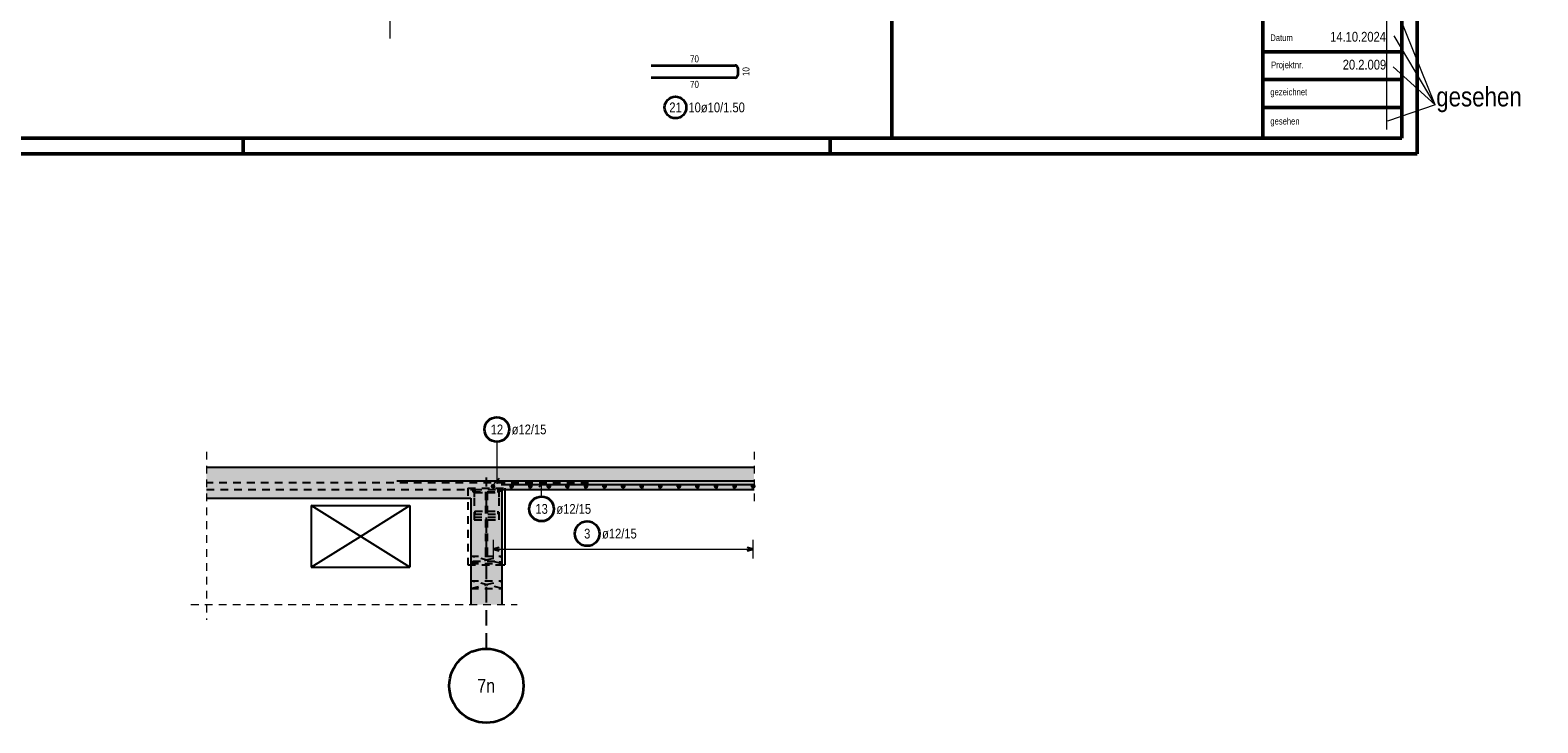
# Model space of a CAD drawing. Header units: millimetres. Extents: x -12 to 115, y -12 to 52.
# Tile 11 of 21: x 37 to 61, y -9 to 2. Entities that reach past the tile are written whole.
import ezdxf
from ezdxf.enums import TextEntityAlignment as Align

# ---------------------------------------------------------------- set-up
doc = ezdxf.new("R2010")
doc.units = ezdxf.units.MM
doc.linetypes.add('HIDDEN', pattern=[0.375, 0.25, -0.125])
doc.linetypes.add('HIDDENX2', pattern=[0.75, 0.5, -0.25])
for name, color, linetype, lineweight in [('Achsen', 7, 'Continuous', 20), ('Geschnittene Kanten', 7, 'Continuous', 20), ('Schraffuren', 7, 'Continuous', 20)]:
    doc.layers.add(name, color=color, linetype=linetype, lineweight=lineweight)
doc.styles.add('Arial Narrow', font='ARIALN.TTF')

msp = doc.modelspace()

# ---------------------------------------------------------------- hatches: boundary and pattern name
at = {"layer": 'Schraffuren', "lineweight": 35, "true_color": 0xd7ffd7}
for points in [[(48.719907, -5.435598), (48.719907, -5.075598), (39.857447, -5.075598), (39.857447, -5.575598), (44.637041, -5.575598), (44.637041, -5.435598)], [(44.636295, -5.575598), (44.136295, -5.575598), (44.136295, -7.297906), (44.636295, -7.297906)]]:
    msp.add_hatch(color=254, dxfattribs=at).paths.add_polyline_path(points)

# ---------------------------------------------------------------- linework, layer by layer
at = {"color": 4, "linetype": 'Continuous', "lineweight": 50}
for p, q in [((59.45, 0), (59.45, 42.05)), ((59.2, 0.25), (59.2, 41.8)), ((50.95, 0.25), (50.95, 7.35)), ((59.2, 7.35), (59.2, 1.749996)), ((56.95, 4.75), (56.95, 0.25)), ((59.2, 1.749996), (59.2, 0.25)), ((59.2, 1.65), (56.95, 1.65)), ((59.2, 1.2), (56.95, 1.2)), ((59.2, 0.75), (56.95, 0.75)), ((1, 0.25), (59.2, 0.25)), ((59.2, 0.25), (50.95, 0.25)), ((0, 0), (59.45, 0))]:
    msp.add_line(p, q, dxfattribs=at)
at = {"color": 9, "linetype": 'Continuous', "lineweight": 0}
for p, q in [((42.826575, 38.126012), (42.826575, 1.864912)), ((59.740547, 0.791789), (58.922896, 2.814547)), ((58.951833, 2.695755), (58.951833, 0.393371)), ((59.740547, 0.791789), (59.07725, 1.905571)), ((59.740547, 0.791789), (59.0601, 1.408207)), ((59.740547, 0.791789), (58.968419, 0.525538))]:
    msp.add_line(p, q, dxfattribs=at)
at = {"color": 2, "linetype": 'Continuous', "lineweight": 35, "ltscale": 0.5}
for p, q in [((47.053795, 1.428804), (48.413795, 1.428804)), ((48.413795, 1.228804), (47.053795, 1.228804)), ((48.453795, 1.388804), (48.453795, 1.268804))]:
    msp.add_line(p, q, dxfattribs=at)
at = {"color": 4, "linetype": 'Continuous', "lineweight": 50, "ltscale": 0.2}
for p, q in [((40.45, 0), (40.45, 0.25)), ((49.95, 0), (49.95, 0.25))]:
    msp.add_line(p, q, dxfattribs=at)
at = {"color": 5, "linetype": 'HIDDEN', "lineweight": 18, "ltscale": 0.5}
for p, q in [((39.857447, -4.825598), (39.857447, -7.547906)), ((48.719907, -4.825598), (48.719907, -5.685598)), ((39.607447, -7.297906), (44.386295, -7.297906)), ((43.886295, -7.297906), (44.886295, -7.297906))]:
    msp.add_line(p, q, dxfattribs=at)
at = {"color": 5, "linetype": 'Continuous', "lineweight": 18, "ltscale": 0.5}
for p, q in [((44.556451, -4.66364), (44.556451, -5.345929)), ((45.279541, -5.549748), (45.279541, -5.303598)), ((44.495584, -6.25), (44.495584, -6.55)), ((48.704707, -6.55), (48.704707, -6.25)), ((44.495584, -6.4), (48.704707, -6.4))]:
    msp.add_line(p, q, dxfattribs=at)
at = {"color": 10, "linetype": 'HIDDEN', "ltscale": 0.5}
msp.add_line((46.038674, -5.326971), (39.86393, -5.326971), dxfattribs=at)
at = {"color": 3, "linetype": 'Continuous', "lineweight": 25, "ltscale": 0.5}
for p, q in [((42.936294, -5.295929), (48.719907, -5.295929)), ((44.512257, -5.340123), (44.600645, -5.251735)), ((44.627103, -5.353598), (48.719907, -5.353598)), ((45.323735, -5.309404), (45.235347, -5.397792)), ((44.595584, -6.373205), (44.495584, -6.4)), ((44.495584, -6.4), (44.595584, -6.426795)), ((48.704707, -6.4), (48.604707, -6.373205)), ((48.604707, -6.426795), (48.704707, -6.4))]:
    msp.add_line(p, q, dxfattribs=at)
at = {"color": 3, "linetype": 'HIDDENX2', "lineweight": 25, "ltscale": 0.5}
msp.add_line((44.387094, -8.013106), (44.387094, -5.241429), dxfattribs=at)
at = {"color": 3, "linetype": 'HIDDEN', "lineweight": 25, "ltscale": 0.5}
for p, q in [((39.857447, -5.435598), (44.18715, -5.435598)), ((44.08715, -5.415598), (44.68715, -5.415598)), ((44.08715, -5.415598), (44.08715, -6.655598)), ((44.16715, -5.435598), (44.16715, -5.473598)), ((44.16715, -5.473598), (44.37515, -5.473598)), ((44.18715, -5.435598), (44.58715, -5.435598)), ((44.18715, -5.435598), (44.18715, -5.575598)), ((44.18715, -5.575598), (44.18715, -5.885598)), ((44.201134, -5.435598), (44.201134, -5.483598)), ((44.201134, -5.483598), (44.372634, -5.483598)), ((44.372634, -5.483598), (44.372634, -5.787598)), ((44.37515, -5.473598), (44.37515, -6.597598)), ((44.39915, -5.473598), (44.60715, -5.473598)), ((44.39915, -5.473598), (44.39915, -6.597598)), ((44.401634, -5.483598), (44.573134, -5.483598)), ((44.401634, -5.483598), (44.401634, -5.787598)), ((44.573134, -5.435598), (44.573134, -5.483598)), ((44.58715, -5.435598), (44.637041, -5.435598)), ((44.58715, -5.435598), (44.58715, -5.575598)), ((44.58715, -5.575598), (44.58715, -5.885598)), ((44.60715, -5.435598), (44.60715, -5.473598)), ((44.68715, -5.415598), (44.68715, -5.435598)), ((44.18715, -5.835598), (44.58715, -5.835598)), ((44.201134, -5.787598), (44.372634, -5.787598)), ((44.201134, -5.787598), (44.201134, -5.835598)), ((44.401634, -5.787598), (44.573134, -5.787598)), ((44.573134, -5.787598), (44.573134, -5.835598)), ((44.18715, -5.885598), (44.58715, -5.885598)), ((44.18715, -5.885598), (44.18715, -5.925598)), ((44.18715, -5.925598), (44.58715, -5.925598)), ((44.58715, -5.885598), (44.58715, -5.925598)), ((44.136295, -6.515598), (44.636295, -6.515598)), ((44.08715, -6.655598), (44.636295, -6.655598)), ((44.136295, -6.635598), (44.636295, -6.635598)), ((44.16715, -6.597598), (44.37515, -6.597598)), ((44.16715, -6.597598), (44.16715, -6.635598)), ((44.39915, -6.597598), (44.60715, -6.597598)), ((44.60715, -6.597598), (44.60715, -6.635598)), ((44.136295, -6.915598), (44.636295, -6.915598)), ((44.136295, -7.035598), (44.636295, -7.035598))]:
    msp.add_line(p, q, dxfattribs=at)
at = {"color": 3, "linetype": 'Continuous', "lineweight": 25}
for p, q in [((44.68715, -5.435598), (44.68715, -6.655598)), ((41.55085, -5.695598), (43.15085, -5.695598)), ((41.55085, -5.695598), (41.55085, -6.695598)), ((43.15085, -5.695598), (43.15085, -6.695598)), ((41.55085, -6.695598), (43.15085, -6.695598)), ((44.636295, -6.655598), (44.68715, -6.655598))]:
    msp.add_line(p, q, dxfattribs=at)
at = {"color": 2, "linetype": 'Continuous', "lineweight": 35, "ltscale": 0.5}
for centre, radius in [((47.446821, 0.749003), 0.175), ((44.556451, -4.46364), 0.2), ((45.279541, -5.749748), 0.2), ((46.018389, -6.15), 0.2)]:
    msp.add_circle(centre, radius, dxfattribs=at)
at = {"color": 4, "linetype": 'Continuous', "lineweight": 50, "ltscale": 0.5}
for centre, radius in [((44.495584, -5.383598), 0.012), ((44.495584, -5.383598), 0.012), ((44.495584, -5.383598), 0.0108), ((44.495584, -5.383598), 0.0084), ((44.495584, -5.383598), 0.006), ((44.495584, -5.383598), 0.0036), ((44.495584, -5.383598), 0.0012), ((44.796235, -5.383598), 0.012), ((44.796235, -5.383598), 0.012), ((44.796235, -5.383598), 0.0108), ((44.796235, -5.383598), 0.0084), ((44.796235, -5.383598), 0.006), ((44.796235, -5.383598), 0.0036), ((44.796235, -5.383598), 0.0012), ((45.096887, -5.383598), 0.012), ((45.096887, -5.383598), 0.012), ((45.096887, -5.383598), 0.0108), ((45.096887, -5.383598), 0.0084), ((45.096887, -5.383598), 0.006), ((45.096887, -5.383598), 0.0036), ((45.096887, -5.383598), 0.0012), ((45.397539, -5.383598), 0.012), ((45.397539, -5.383598), 0.012), ((45.397539, -5.383598), 0.0108), ((45.397539, -5.383598), 0.0084), ((45.397539, -5.383598), 0.006), ((45.397539, -5.383598), 0.0036), ((45.397539, -5.383598), 0.0012), ((45.69819, -5.383598), 0.012), ((45.69819, -5.383598), 0.012), ((45.69819, -5.383598), 0.0108), ((45.69819, -5.383598), 0.0084), ((45.69819, -5.383598), 0.006), ((45.69819, -5.383598), 0.0036), ((45.69819, -5.383598), 0.0012), ((45.998842, -5.383598), 0.012), ((45.998842, -5.383598), 0.012), ((45.998842, -5.383598), 0.0108), ((45.998842, -5.383598), 0.0084), ((45.998842, -5.383598), 0.006), ((45.998842, -5.383598), 0.0036), ((45.998842, -5.383598), 0.0012), ((46.299494, -5.383598), 0.012), ((46.299494, -5.383598), 0.012), ((46.299494, -5.383598), 0.0108), ((46.299494, -5.383598), 0.0084), ((46.299494, -5.383598), 0.006), ((46.299494, -5.383598), 0.0036), ((46.299494, -5.383598), 0.0012), ((46.600145, -5.383598), 0.012), ((46.600145, -5.383598), 0.012), ((46.600145, -5.383598), 0.0108), ((46.600145, -5.383598), 0.0084), ((46.600145, -5.383598), 0.006), ((46.600145, -5.383598), 0.0036), ((46.600145, -5.383598), 0.0012), ((46.900797, -5.383598), 0.012), ((46.900797, -5.383598), 0.012), ((46.900797, -5.383598), 0.0108), ((46.900797, -5.383598), 0.0084), ((46.900797, -5.383598), 0.006), ((46.900797, -5.383598), 0.0036), ((46.900797, -5.383598), 0.0012), ((47.201449, -5.383598), 0.012), ((47.201449, -5.383598), 0.012), ((47.201449, -5.383598), 0.0108), ((47.201449, -5.383598), 0.0084), ((47.201449, -5.383598), 0.006), ((47.201449, -5.383598), 0.0036), ((47.201449, -5.383598), 0.0012), ((47.5021, -5.383598), 0.012), ((47.5021, -5.383598), 0.012), ((47.5021, -5.383598), 0.0108), ((47.5021, -5.383598), 0.0084), ((47.5021, -5.383598), 0.006), ((47.5021, -5.383598), 0.0036), ((47.5021, -5.383598), 0.0012), ((47.802752, -5.383598), 0.012), ((47.802752, -5.383598), 0.012), ((47.802752, -5.383598), 0.0108), ((47.802752, -5.383598), 0.0084), ((47.802752, -5.383598), 0.006), ((47.802752, -5.383598), 0.0036), ((47.802752, -5.383598), 0.0012), ((48.103404, -5.383598), 0.012), ((48.103404, -5.383598), 0.012), ((48.103404, -5.383598), 0.0108), ((48.103404, -5.383598), 0.0084), ((48.103404, -5.383598), 0.006), ((48.103404, -5.383598), 0.0036), ((48.103404, -5.383598), 0.0012), ((48.404055, -5.383598), 0.012), ((48.404055, -5.383598), 0.012), ((48.404055, -5.383598), 0.0108), ((48.404055, -5.383598), 0.0084), ((48.404055, -5.383598), 0.006), ((48.404055, -5.383598), 0.0036), ((48.404055, -5.383598), 0.0012), ((48.704707, -5.383598), 0.012), ((48.704707, -5.383598), 0.012), ((48.704707, -5.383598), 0.0108), ((48.704707, -5.383598), 0.0084), ((48.704707, -5.383598), 0.006), ((48.704707, -5.383598), 0.0036), ((48.704707, -5.383598), 0.0012)]:
    msp.add_circle(centre, radius, dxfattribs=at)
at = {"color": 2, "linetype": 'Continuous', "lineweight": 35}
msp.add_circle((44.387094, -8.613106), 0.6, dxfattribs=at)
at = {"color": 2, "linetype": 'Continuous', "lineweight": 35, "ltscale": 0.5}
for centre, start, end in [((48.413795, 1.388804), 0, 90), ((48.413795, 1.268804), 270, 0)]:
    msp.add_arc(centre, 0.04, start, end, dxfattribs=at)
at = {"layer": 'Achsen', "color": 3, "linetype": 'Continuous', "lineweight": 25}
for p, q in [((43.15085, -6.695598), (41.55085, -5.695598)), ((42.35085, -6.195598), (43.15085, -5.695598)), ((41.55085, -6.695598), (42.35085, -6.195598))]:
    msp.add_line(p, q, dxfattribs=at)
at = {"layer": 'Achsen', "color": 3, "linetype": 'HIDDEN', "lineweight": 25, "ltscale": 0.5}
for p, q in [((44.636295, -6.635598), (44.136295, -6.515598)), ((44.136295, -6.635598), (44.386295, -6.575598)), ((44.386295, -6.575598), (44.636295, -6.515598)), ((44.636295, -7.035598), (44.136295, -6.915598)), ((44.136295, -7.035598), (44.386295, -6.975598)), ((44.386295, -6.975598), (44.636295, -6.915598))]:
    msp.add_line(p, q, dxfattribs=at)
at = {"layer": 'Geschnittene Kanten', "color": 3, "linetype": 'Continuous', "lineweight": 25}
for p, q in [((39.857447, -5.075598), (48.719907, -5.075598)), ((39.857447, -5.575598), (44.136295, -5.575598)), ((44.136295, -5.575598), (44.136295, -7.297906)), ((44.636295, -5.575598), (44.637041, -5.575598)), ((44.636295, -5.575598), (44.636295, -7.297906)), ((44.637041, -5.435598), (48.719907, -5.435598)), ((44.637041, -5.435598), (44.637041, -5.575598))]:
    msp.add_line(p, q, dxfattribs=at)

# ---------------------------------------------------------------- texts
at = {"color": 2, "lineweight": 35, "style": 'Arial Narrow'}
for s, p in [('14.10.2024', (58.943227, 1.81409)), ('20.2.009', (58.946647, 1.362305))]:
    msp.add_text(s, height=0.1575, dxfattribs=at).set_placement(p, align=Align.RIGHT)
at = {"color": 3, "lineweight": 25, "style": 'Arial Narrow'}
for s, p in [('Datum', (57.072954, 1.823087)), ('Projektnr.', (57.085187, 1.382927)), ('gezeichnet', (57.072954, 0.945074)), ('gesehen', (57.072954, 0.472371))]:
    msp.add_text(s, height=0.1075, dxfattribs=at).set_placement(p)
at = {"color": 9, "lineweight": 0, "style": 'Arial Narrow'}
msp.add_text('gesehen', height=0.315, dxfattribs=at).set_placement((59.756522, 0.765164))
msp.add_text('gesehen', height=0.315, dxfattribs=at).set_placement((59.756522, 0.765164))
at = {"color": 4, "lineweight": 50, "style": 'Arial Narrow'}
msp.add_text('7n', height=0.225, dxfattribs=at).set_placement((44.383894, -8.613106), align=Align.MIDDLE_CENTER)
at = {"color": 3, "lineweight": 25, "char_height": 0.1125, "attachment_point": 1, "line_spacing_factor": 0.9, "style": 'Arial Narrow'}
for insert in [(47.68292, 1.591304), (47.68292, 1.178804)]:
    msp.add_mtext('70', dxfattribs=dict(at, insert=insert))
at = {"color": 3, "lineweight": 25, "insert": (48.53192, 1.257929), "char_height": 0.1125, "attachment_point": 1, "rotation": 90, "line_spacing_factor": 0.9, "style": 'Arial Narrow'}
msp.add_mtext('10', dxfattribs=at)
at = {"color": 2, "lineweight": 35, "char_height": 0.1575, "attachment_point": 1, "line_spacing_factor": 0.9, "style": 'Arial Narrow'}
for s, insert in [('21', (47.347596, 0.827753)), ('10ø10/1.50', (47.656821, 0.827753)), ('12', (44.457226, -4.38489)), ('ø12/15', (44.796451, -4.38489)), ('13', (45.180316, -5.670998)), ('ø12/15', (45.519541, -5.670998)), ('3', (45.968777, -6.07125)), ('ø12/15', (46.258389, -6.07125))]:
    msp.add_mtext(s, dxfattribs=dict(at, insert=insert))

doc.saveas('drawing.dxf')
